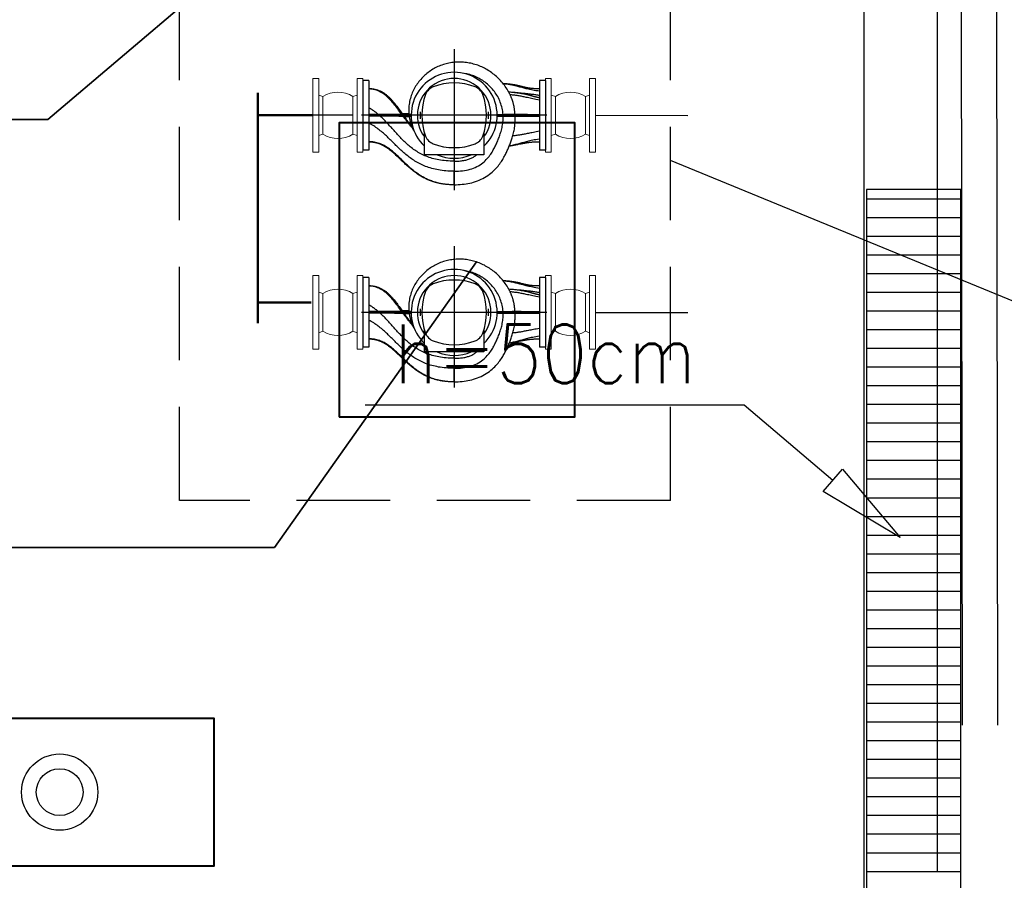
# Model space of a CAD drawing. Header units: centimetres. Extents: x -156440 to 298236, y -263599 to 81430.
# Tile 84 of 170: x 154907 to 158252, y -125909 to -122984. Entities that reach past the tile are written whole.
import ezdxf

# ---------------------------------------------------------------- set-up
doc = ezdxf.new("R2010")
doc.units = ezdxf.units.CM
doc.header["$LTSCALE"] = 50
doc.header["$PDMODE"] = 35
doc.header["$PDSIZE"] = 0.1
for name, pattern in [('HIDDEN', [9.525, 6.35, -3.175]), ('Kondygnacja -2$0$HIDDEN2', [4.7625, 3.175, -1.5875]), ('Kondygnacja -2$0$PHANTOM2', [31.75, 15.875, -3.175, 3.175, -3.175, 3.175, -3.175]), ('Osie rzutów$0$DASHDOT2', [12.7, 6.35, -3.175, 0, -3.175])]:
    doc.linetypes.add(name, pattern=pattern)
doc.layers.get('0').update_dxf_attribs({"color": 8})
doc.layers.get('DEFPOINTS').update_dxf_attribs({"color": 8})
for name, color, linetype, lineweight in [('bgde_chłodnicze', 52, 'Continuous', 40), ('bgde_fundamenty pod urządzenia', 7, 'Continuous', 35), ('I_WL_ zasilanie nowy', 122, 'Continuous', 50), ('Kondygnacja -2$0$_SP KORYTA', 8, 'Continuous', 25), ('Kondygnacja -2$0$ARCH_INFO_WYMIARY', 8, 'Continuous', 9)]:
    doc.layers.add(name, color=color, linetype=linetype, lineweight=lineweight)
for name, color, linetype in [('Freon_opisy', 2, 'Continuous'), ('I_WL_POWRÓT nowy', 230, 'Continuous'), ('I_WL_ZASILANIE nowy', 122, 'Continuous'), ('Kondygnacja -2$0$ARCH_INFO_OPISY_IST', 8, 'Continuous'), ('Kondygnacja -2$0$ARCH_KONSTR_POWYŻEJ RZUTU_IST', 8, 'Kondygnacja -2$0$HIDDEN2'), ('Kondygnacja -2$0$ARCH_MUROWANE_IST', 9, 'Continuous'), ('Kondygnacja -2$0$ARCH_ODWODNIENIE_IST', 8, 'Kondygnacja -2$0$PHANTOM2'), ('Kondygnacja -2$0$ARCH_WIDOK_IST', 8, 'Continuous'), ('Osie rzutów$0$ARCH_INFO_OSIE_IST', 8, 'Osie rzutów$0$DASHDOT2'), ('WL fundamenty', 7, 'Continuous'), ('WODA LODOWA', 7, 'Continuous')]:
    doc.layers.add(name, color=color, linetype=linetype)
doc.styles.add('Kondygnacja -2$0$Romans', font='Romans.shx', dxfattribs={"width": 0.7})
doc.styles.add('Kondygnacja -2$0$ROMANS-50-CM', font='romans.shx', dxfattribs={"width": 0.8, "height": 10})
doc.styles.add('Romans', font='Romans.shx')
doc.dimstyles.new('Kondygnacja -2$0$Wymiary 1-100', dxfattribs={"dimtxt": 12, "dimasz": 10, "dimexe": 5, "dimexo": 0, "dimgap": 4, "dimtad": 1, "dimrnd": 0.5, "dimzin": 12, "dimdsep": 46, "dimtxsty": 'Kondygnacja -2$0$Romans', "dimblk": 'Kondygnacja -2$0$_Oblique', "dimcen": 10, "dimdle": 10, "dimclrt": 55, "dimazin": 0, "dimtfac": 1, "dimtmove": 1, "dimatfit": 3, "dimfxl": 0, "dimtolj": 1, "dimtzin": 0, "dimarcsym": 0})

# ---------------------------------------------------------------- blocks, each defined once
blk = doc.blocks.new('Osie rzutów')
at = {"layer": 'Osie rzutów$0$ARCH_INFO_OSIE_IST', "ltscale": 10}
blk.add_line((8060, 12510), (8060, 4623.26), dxfattribs=at)
blk = doc.blocks.new('Kondygnacja -2$0$_Oblique')
at = {"color": 0, "linetype": 'ByBlock', "lineweight": -2}
blk.add_line((-0.5, -0.5), (0.5, 0.5), dxfattribs=at)
blk = doc.blocks.new('*D193')
at = {"layer": 'DEFPOINTS', "color": 0}
for p in [(153904.2, -124132.5), (158104.2, -126892.5), (158104.2, -127838.4)]:
    blk.add_point(p, dxfattribs=at)
at = {"layer": 'Kondygnacja -2$0$ARCH_INFO_WYMIARY', "color": 0, "lineweight": -2}
for p, q in [((153894.2, -127838.4), (158114.2, -127838.4)), ((153904.2, -127830.4), (153904.2, -127843.4)), ((158104.2, -127830.4), (158104.2, -127843.4))]:
    blk.add_line(p, q, dxfattribs=at)
at = {"layer": 'Kondygnacja -2$0$ARCH_INFO_WYMIARY', "color": 0, "lineweight": -2, "xscale": 10, "yscale": 10, "zscale": 10, "rotation": 180}
blk.add_blockref('Kondygnacja -2$0$_Oblique', (153904.2, -127838.4), dxfattribs=at)
at = {"layer": 'Kondygnacja -2$0$ARCH_INFO_WYMIARY', "color": 0, "lineweight": -2, "xscale": 10, "yscale": 10, "zscale": 10}
blk.add_blockref('Kondygnacja -2$0$_Oblique', (158104.2, -127838.4), dxfattribs=at)
at = {"layer": 'Kondygnacja -2$0$ARCH_INFO_WYMIARY', "color": 55, "insert": (155114.8, -127828.4), "char_height": 12, "attachment_point": 5, "style": 'Kondygnacja -2$0$Romans'}
blk.add_mtext('\\A1;4200', dxfattribs=at)
blk = doc.blocks.new('Kondygnacja -2$0$konstukcja stropu -2')
at = {"layer": 'Kondygnacja -2$0$ARCH_KONSTR_POWYŻEJ RZUTU_IST', "ltscale": 10}
blk.add_line((8035, 9775), (8035, 9225), dxfattribs=at)
blk = doc.blocks.new('A$C2B822E65')
at = {"layer": 'WODA LODOWA'}
for p, q in [((31.49, 0), (31.49, 47.98)), ((31.49, 46.09), (31.49, 41.5)), ((31.49, 46.09), (31.49, 46.09)), ((31.49, 40.22), (31.49, 41.5)), ((31.49, 38.09), (31.49, 40.22)), ((31.49, 38.09), (31.49, 37.09)), ((0.49, 10.65), (0.49, 34.33)), ((0.49, 34.33), (2.49, 34.33)), ((2.49, 10.65), (2.49, 34.33)), ((21.39, 35.89), (41.59, 35.89)), ((21.39, 28.42), (21.39, 35.89)), ((41.59, 35.89), (41.59, 28.42)), ((60.49, 34.33), (62.49, 34.33)), ((60.49, 10.65), (60.49, 34.33)), ((62.49, 10.65), (62.49, 34.33)), ((19.99, 21.3), (19.99, 23.68)), ((42.99, 21.3), (42.99, 23.68)), ((46.39, 24.64), (45.95, 24.53)), ((0, 22.49), (62.98, 22.49)), ((16.89, 22.74), (2.49, 22.74)), ((16.89, 22.24), (2.49, 22.24)), ((14.87, 22.82), (16.89, 22.82)), ((16.89, 22.17), (14.9, 22.17)), ((46.09, 22.74), (60.49, 22.74)), ((46.09, 22.24), (60.49, 22.24)), ((46.76, 22.99), (48.44, 22.99)), ((46.88, 21.99), (49.15, 21.99)), ((0.49, 10.65), (2.49, 10.65)), ((60.49, 10.65), (62.49, 10.65))]:
    blk.add_line(p, q, dxfattribs=at)
at = {"layer": 'WODA LODOWA', "flags": 128}
for points in [[(31.49, 46.09), (30.81, 46.08), (30.13, 46.05), (29.46, 46.01), (28.79, 45.95), (28.13, 45.88), (27.47, 45.78), (26.82, 45.67), (26.17, 45.54), (25.51, 45.39), (24.87, 45.21), (24.22, 45.01), (23.58, 44.78), (22.95, 44.53), (22.34, 44.25), (21.73, 43.95), (21.14, 43.63), (20.57, 43.29), (20.02, 42.93), (19.5, 42.55), (19, 42.16), (18.53, 41.77), (18.09, 41.36), (17.68, 40.95), (17.29, 40.55), (16.93, 40.14), (16.59, 39.74), (16.28, 39.34), (15.98, 38.95), (15.71, 38.57), (15.46, 38.2), (15.22, 37.83), (15, 37.47), (14.79, 37.12), (14.59, 36.77), (14.41, 36.43), (14.23, 36.1), (14.06, 35.77), (13.9, 35.44), (13.74, 35.12), (13.59, 34.8), (13.45, 34.49), (13.3, 34.17), (13.16, 33.85), (13.03, 33.53), (12.9, 33.21), (12.76, 32.89), (12.63, 32.56), (12.51, 32.23), (12.38, 31.9), (12.26, 31.56), (12.13, 31.21), (12.01, 30.85), (11.89, 30.48), (11.77, 30.1), (11.65, 29.71), (11.54, 29.31), (11.43, 28.9), (11.33, 28.48), (11.23, 28.05), (11.13, 27.61), (11.05, 27.16)], [(31.49, 46.09), (31.85, 46.09), (32.21, 46.09), (32.57, 46.08), (32.92, 46.07), (33.28, 46.05), (33.64, 46.02), (34, 45.99), (34.35, 45.96), (34.71, 45.91), (35.07, 45.87), (35.42, 45.81), (35.77, 45.75), (36.13, 45.69), (36.48, 45.62), (36.83, 45.54), (37.17, 45.46), (37.52, 45.37), (37.87, 45.27), (38.21, 45.17), (38.55, 45.06), (38.89, 44.94), (39.23, 44.82), (39.56, 44.7), (39.89, 44.56), (40.22, 44.42), (40.55, 44.28), (40.87, 44.12), (41.19, 43.97), (41.51, 43.8), (41.83, 43.63), (42.14, 43.46), (42.45, 43.28), (42.75, 43.09), (43.06, 42.9), (43.36, 42.71), (43.65, 42.51), (43.94, 42.3), (44.23, 42.1), (44.52, 41.88), (44.8, 41.67), (45.08, 41.45), (45.36, 41.23), (45.64, 41), (45.91, 40.77), (46.18, 40.54), (46.45, 40.31), (46.72, 40.07), (46.98, 39.83), (47.24, 39.59), (47.5, 39.35), (47.76, 39.11), (48.02, 38.87), (48.53, 38.37), (49.04, 37.88), (49.55, 37.39), (50.06, 36.9), (50.57, 36.41), (50.83, 36.16), (51.09, 35.92)], [(31.49, 46.09), (31.93, 46.09), (32.37, 46.09), (32.81, 46.07), (33.25, 46.05), (33.47, 46.04), (33.69, 46.02), (33.91, 46), (34.13, 45.98), (34.35, 45.96), (34.57, 45.94), (34.78, 45.91), (35, 45.88), (35.22, 45.85), (35.44, 45.82), (35.65, 45.79), (35.87, 45.75), (36.09, 45.71), (36.3, 45.67), (36.52, 45.63), (36.73, 45.58), (36.95, 45.53), (37.16, 45.48), (37.37, 45.43), (37.59, 45.37), (37.8, 45.32), (38.01, 45.26), (38.22, 45.2), (38.43, 45.13), (38.64, 45.07), (38.85, 45), (39.06, 44.93), (39.26, 44.85), (39.47, 44.78), (39.68, 44.7), (39.88, 44.62), (40.08, 44.54), (40.28, 44.45), (40.49, 44.37), (40.69, 44.28), (40.88, 44.19), (41.08, 44.09), (41.28, 44), (41.48, 43.9), (41.67, 43.8), (41.86, 43.7), (42.06, 43.6), (42.25, 43.49), (42.44, 43.38), (42.63, 43.27), (42.82, 43.16), (43, 43.05), (43.19, 42.94), (43.37, 42.82), (43.56, 42.7), (43.74, 42.58), (43.92, 42.46), (44.28, 42.21), (44.63, 41.96), (44.98, 41.7), (45.33, 41.44), (45.67, 41.17), (46.01, 40.89), (46.34, 40.61), (46.68, 40.33), (47, 40.04), (47.33, 39.76), (47.65, 39.46), (47.97, 39.17), (48.29, 38.87), (48.6, 38.57), (48.92, 38.27), (49.24, 37.97), (49.55, 37.67), (49.87, 37.37), (50.18, 37.07), (50.5, 36.77), (50.81, 36.46), (51.14, 36.16), (51.46, 35.86), (51.79, 35.57), (52.12, 35.28), (52.45, 34.99), (52.79, 34.7), (52.96, 34.57), (53.13, 34.43), (53.3, 34.29), (53.48, 34.16), (53.66, 34.03), (53.83, 33.9), (54.01, 33.77), (54.19, 33.64), (54.37, 33.52), (54.56, 33.4), (54.74, 33.28), (54.93, 33.17), (55.12, 33.06), (55.31, 32.95)], [(31.49, 41.5), (30.75, 41.49), (30.03, 41.46), (29.33, 41.41), (28.66, 41.34), (27.99, 41.25), (27.34, 41.14), (26.71, 41.01), (26.09, 40.85), (25.48, 40.66), (24.89, 40.44), (24.31, 40.2), (23.76, 39.94), (23.22, 39.65), (22.71, 39.34), (22.23, 39), (21.77, 38.66), (21.35, 38.3), (20.95, 37.93), (20.58, 37.56), (20.23, 37.19), (19.91, 36.81), (19.62, 36.44), (19.34, 36.07), (19.09, 35.7), (18.85, 35.34), (18.62, 34.98), (18.41, 34.62), (18.21, 34.27), (18.01, 33.92), (17.83, 33.57), (17.65, 33.22), (17.48, 32.88), (17.31, 32.53), (17.15, 32.18), (16.99, 31.83), (16.84, 31.47), (16.68, 31.12), (16.53, 30.75), (16.39, 30.39), (16.24, 30.01), (16.1, 29.63), (15.96, 29.24), (15.83, 28.84), (15.7, 28.42), (15.57, 28), (15.45, 27.57), (15.34, 27.13), (15.24, 26.68), (15.15, 26.22), (15.07, 25.75), (15, 25.28), (14.94, 24.8), (14.9, 24.31), (14.87, 23.82), (14.86, 23.32), (14.87, 22.82)], [(31.49, 41.5), (32.22, 41.49), (32.92, 41.47), (33.61, 41.43), (34.29, 41.38), (34.94, 41.32), (35.58, 41.24), (36.21, 41.16), (36.82, 41.06), (37.41, 40.94), (37.99, 40.82), (38.56, 40.68), (39.11, 40.54), (39.65, 40.38), (40.17, 40.21), (40.69, 40.04), (41.19, 39.85), (41.68, 39.65), (42.15, 39.45), (42.62, 39.23), (43.08, 39.01), (43.52, 38.78), (43.96, 38.54), (44.39, 38.3), (44.8, 38.05), (45.21, 37.79), (45.62, 37.52), (46.01, 37.25), (46.4, 36.98), (46.77, 36.69), (47.15, 36.41), (47.51, 36.12), (47.88, 35.82), (48.23, 35.52), (48.58, 35.22), (48.93, 34.91), (49.27, 34.6), (49.61, 34.29), (49.95, 33.97), (50.28, 33.66), (50.61, 33.34), (50.94, 33.02), (51.26, 32.7), (51.59, 32.38), (51.91, 32.06), (52.24, 31.74), (52.56, 31.42), (52.88, 31.1), (53.21, 30.78), (53.54, 30.46), (53.86, 30.14), (54.19, 29.83), (54.52, 29.52), (54.86, 29.21), (55.2, 28.9), (55.54, 28.6), (55.88, 28.3), (56.23, 28.01), (56.59, 27.72), (56.95, 27.43), (57.32, 27.15), (57.69, 26.88), (58.07, 26.61), (58.45, 26.34), (58.84, 26.09), (59.24, 25.84), (59.65, 25.59), (60.07, 25.36), (60.49, 25.13)], [(31.49, 38.09), (31.04, 38.08), (30.6, 38.07), (30.18, 38.05), (29.77, 38.03), (29.38, 37.99), (28.99, 37.95), (28.62, 37.9), (28.26, 37.85), (27.91, 37.78), (27.57, 37.71), (27.24, 37.63), (26.92, 37.54), (26.61, 37.44), (26.31, 37.34), (26.01, 37.22), (25.73, 37.1), (25.45, 36.98), (25.19, 36.84), (24.93, 36.7), (24.68, 36.55), (24.44, 36.39), (24.21, 36.23), (23.99, 36.06), (23.77, 35.89)], [(31.49, 38.09), (32.2, 38.08), (32.89, 38.06), (33.57, 38.02), (34.22, 37.97), (34.87, 37.91), (35.49, 37.83), (36.1, 37.75), (36.7, 37.64), (37.28, 37.53), (37.85, 37.41), (38.4, 37.27), (38.94, 37.12), (39.47, 36.96), (39.98, 36.79), (40.49, 36.61), (40.98, 36.42), (41.45, 36.23), (41.92, 36.02), (42.38, 35.8), (42.82, 35.57), (43.26, 35.34), (43.68, 35.1), (44.1, 34.85), (44.51, 34.59), (44.91, 34.33), (45.3, 34.06), (45.68, 33.78), (46.05, 33.49), (46.42, 33.2), (46.78, 32.91), (47.13, 32.61), (47.48, 32.31), (47.83, 32), (48.16, 31.68), (48.49, 31.36), (48.82, 31.04), (49.15, 30.72), (49.46, 30.39), (49.78, 30.06), (50.09, 29.73), (50.4, 29.4), (50.71, 29.06), (51.02, 28.72), (51.32, 28.39), (51.62, 28.05), (51.93, 27.71), (52.23, 27.37), (52.53, 27.03), (52.83, 26.69), (53.13, 26.36), (53.43, 26.02), (53.74, 25.68), (54.05, 25.35), (54.35, 25.02), (54.66, 24.69), (54.98, 24.37), (55.29, 24.05), (55.61, 23.73), (55.94, 23.41), (56.27, 23.1), (56.6, 22.79)], [(51.09, 35.92), (51.43, 35.62), (51.77, 35.31), (52.11, 35.02), (52.45, 34.73), (52.8, 34.45), (53.14, 34.18), (53.5, 33.92), (53.85, 33.67), (54.21, 33.42), (54.58, 33.19), (54.95, 32.97), (55.32, 32.77), (55.71, 32.57), (56.1, 32.39), (56.5, 32.22), (56.9, 32.07), (57.32, 31.93), (57.74, 31.81), (58.17, 31.71), (58.61, 31.62), (59.07, 31.55), (59.53, 31.5), (60, 31.47), (60.49, 31.46)], [(2.49, 31.59), (2.67, 31.59), (2.85, 31.59), (3.03, 31.6), (3.21, 31.6), (3.39, 31.6), (3.57, 31.61), (3.75, 31.61), (3.93, 31.62), (4.11, 31.63), (4.29, 31.64), (4.47, 31.65), (4.65, 31.66), (4.82, 31.67), (5, 31.68), (5.17, 31.7), (5.35, 31.71), (5.52, 31.73), (5.69, 31.75), (5.86, 31.76), (6.03, 31.78), (6.2, 31.8), (6.37, 31.83), (6.53, 31.85), (6.7, 31.87), (6.86, 31.89), (7.02, 31.92), (7.18, 31.95), (7.34, 31.97), (7.5, 32), (7.65, 32.03), (7.81, 32.05), (7.96, 32.08), (8.11, 32.11), (8.26, 32.14), (8.56, 32.2), (8.86, 32.26), (9.15, 32.32), (9.73, 32.45), (10.02, 32.51), (10.32, 32.57), (10.62, 32.63), (10.92, 32.68), (11.22, 32.74), (11.53, 32.79), (11.84, 32.85), (12.16, 32.9), (12.48, 32.94), (12.8, 32.99)], [(2.49, 30.57), (3.13, 30.67), (3.73, 30.78), (4.28, 30.88), (4.81, 30.98), (5.3, 31.08), (5.77, 31.19), (6.21, 31.29), (6.63, 31.39), (7.03, 31.5), (7.41, 31.6), (7.78, 31.7), (8.14, 31.8), (8.49, 31.9), (8.84, 32), (9.19, 32.1), (9.54, 32.19), (9.89, 32.29), (10.25, 32.38), (10.63, 32.47), (11.01, 32.56), (11.42, 32.65), (11.84, 32.74), (12.29, 32.82), (12.77, 32.9)], [(55.31, 32.95), (55.46, 32.87), (55.6, 32.79), (55.76, 32.71), (55.91, 32.64), (56.06, 32.57), (56.21, 32.5), (56.37, 32.43), (56.52, 32.36), (56.68, 32.3), (56.84, 32.24), (57, 32.18), (57.16, 32.13), (57.32, 32.07), (57.48, 32.02), (57.64, 31.98), (57.8, 31.93), (57.97, 31.89), (58.13, 31.85), (58.3, 31.82), (58.46, 31.78), (58.63, 31.75), (58.8, 31.73), (58.97, 31.7), (59.14, 31.68), (59.3, 31.66), (59.47, 31.64), (59.64, 31.63), (59.81, 31.61), (59.98, 31.6), (60.15, 31.6), (60.32, 31.59), (60.49, 31.59)], [(2.49, 27.94), (3.06, 28.04), (3.6, 28.14), (4.11, 28.24), (4.59, 28.33), (5.05, 28.41), (5.48, 28.5), (5.89, 28.58), (6.28, 28.66), (6.66, 28.73), (7.02, 28.8), (7.37, 28.87), (7.7, 28.93), (8.03, 28.99), (8.35, 29.05), (8.66, 29.11), (8.97, 29.16), (9.28, 29.21), (9.59, 29.26), (9.91, 29.3), (10.23, 29.35), (10.55, 29.39), (10.89, 29.42), (11.23, 29.46), (11.59, 29.49)], [(11.05, 27.16), (11.02, 26.99), (10.99, 26.83), (10.97, 26.66), (10.95, 26.49), (10.93, 26.31), (10.91, 26.14), (10.89, 25.97), (10.88, 25.79), (10.86, 25.61), (10.85, 25.44), (10.84, 25.26), (10.83, 25.08), (10.82, 24.9), (10.82, 24.72), (10.81, 24.54), (10.81, 24.35), (10.8, 24.17), (10.8, 23.99), (10.8, 23.81), (10.8, 23.62), (10.81, 23.44), (10.81, 23.25), (10.81, 23.07), (10.82, 22.89)], [(45.71, 26.88), (45.7, 26.9), (45.69, 26.92), (45.68, 26.95), (45.66, 26.98), (45.65, 27.01), (45.63, 27.04), (45.61, 27.07), (45.59, 27.11), (45.57, 27.16), (45.54, 27.2), (45.51, 27.25), (45.48, 27.31), (45.44, 27.36), (45.41, 27.42), (45.37, 27.47), (45.33, 27.53), (45.29, 27.59), (45.26, 27.65), (45.22, 27.7), (45.18, 27.76), (45.14, 27.82), (45.1, 27.87), (45.06, 27.93), (45.02, 27.98)], [(46.39, 24.64), (46.37, 24.74), (46.34, 24.84), (46.32, 24.94), (46.29, 25.04), (46.27, 25.14), (46.24, 25.23), (46.22, 25.33), (46.19, 25.43), (46.16, 25.52), (46.13, 25.62), (46.11, 25.71), (46.08, 25.8), (46.05, 25.9), (46.02, 25.99), (45.99, 26.08), (45.96, 26.17), (45.93, 26.26), (45.9, 26.35), (45.87, 26.44), (45.83, 26.53), (45.8, 26.62), (45.77, 26.71), (45.74, 26.8), (45.71, 26.88)], [(45.74, 26.8), (45.88, 26.64), (46.01, 26.48), (46.15, 26.33), (46.28, 26.17), (46.41, 26.01), (46.55, 25.85), (46.68, 25.69), (46.81, 25.53), (46.94, 25.37), (47.07, 25.2), (47.19, 25.04), (47.32, 24.88), (47.45, 24.72), (47.57, 24.55), (47.7, 24.39), (47.82, 24.23), (47.94, 24.06), (48.07, 23.9), (48.19, 23.73), (48.31, 23.57), (48.43, 23.41), (48.55, 23.24), (48.67, 23.08), (48.79, 22.91)], [(48.46, 22.96), (48.16, 23.4), (47.85, 23.83), (47.53, 24.26), (47.21, 24.69), (46.89, 25.11), (46.56, 25.54), (46.23, 25.95), (46.06, 26.16), (45.89, 26.36)], [(46.77, 22.9), (46.76, 22.98), (46.75, 23.05), (46.74, 23.12), (46.73, 23.19), (46.71, 23.26), (46.7, 23.34), (46.69, 23.41), (46.67, 23.48), (46.66, 23.55), (46.64, 23.62), (46.63, 23.7), (46.61, 23.77), (46.6, 23.84), (46.58, 23.91), (46.56, 23.99), (46.55, 24.06), (46.53, 24.13), (46.51, 24.2), (46.49, 24.27), (46.47, 24.35), (46.45, 24.42), (46.43, 24.49), (46.41, 24.57), (46.39, 24.64)], [(2.49, 22.8), (2.89, 22.8), (3.3, 22.8), (3.7, 22.8), (4.1, 22.8), (4.5, 22.8), (4.89, 22.8), (5.28, 22.81), (5.66, 22.81), (6.04, 22.81), (6.41, 22.81), (6.77, 22.82), (7.11, 22.82), (7.45, 22.83), (7.77, 22.83), (8.08, 22.84), (8.39, 22.84), (8.69, 22.85), (8.99, 22.85), (9.29, 22.86), (9.58, 22.86), (9.88, 22.87), (10.19, 22.87), (10.5, 22.88), (10.82, 22.89)], [(10.85, 22.1), (10.55, 22.1), (10.26, 22.11), (9.97, 22.11), (9.68, 22.12), (9.4, 22.12), (9.12, 22.13), (8.84, 22.13), (8.56, 22.14), (8.27, 22.14), (7.98, 22.15), (7.68, 22.15), (7.37, 22.16), (7.06, 22.16), (6.73, 22.16), (6.39, 22.17), (6.04, 22.17), (5.67, 22.17), (5.28, 22.18), (4.87, 22.18), (4.45, 22.18), (4, 22.18), (3.52, 22.18), (3.02, 22.18), (2.49, 22.18)], [(10.82, 22.89), (10.87, 22.88), (10.94, 22.88), (11.03, 22.87), (11.12, 22.87), (11.23, 22.86), (11.35, 22.86), (11.47, 22.85), (11.61, 22.85), (11.76, 22.85), (11.92, 22.84), (12.09, 22.84), (12.27, 22.84), (12.46, 22.83), (12.65, 22.83), (12.85, 22.83), (13.06, 22.83), (13.27, 22.82), (13.49, 22.82), (13.72, 22.82), (13.94, 22.82), (14.17, 22.82), (14.4, 22.82), (14.63, 22.82), (14.87, 22.82)], [(14.9, 22.17), (14.66, 22.17), (14.43, 22.16), (14.2, 22.16), (13.97, 22.16), (13.74, 22.16), (13.52, 22.16), (13.3, 22.16), (13.08, 22.16), (12.88, 22.15), (12.68, 22.15), (12.48, 22.15), (12.3, 22.15), (12.12, 22.14), (11.95, 22.14), (11.79, 22.14), (11.64, 22.13), (11.5, 22.13), (11.37, 22.12), (11.25, 22.12), (11.15, 22.12), (11.06, 22.11), (10.98, 22.11), (10.91, 22.1), (10.85, 22.1)], [(10.85, 22.1), (10.86, 21.94), (10.87, 21.79), (10.88, 21.64), (10.89, 21.49), (10.9, 21.34), (10.92, 21.19), (10.93, 21.04), (10.95, 20.89), (10.96, 20.74), (10.98, 20.59), (11, 20.44), (11.02, 20.29), (11.04, 20.15), (11.06, 20), (11.08, 19.86), (11.11, 19.71), (11.13, 19.57), (11.16, 19.43), (11.18, 19.29), (11.21, 19.14), (11.24, 19.01), (11.28, 18.87), (11.31, 18.73), (11.35, 18.59)], [(13, 14.49), (13.26, 14.03), (13.53, 13.58), (13.82, 13.14), (14.11, 12.71), (14.41, 12.29), (14.72, 11.88), (15.05, 11.48), (15.38, 11.09), (15.71, 10.71), (16.06, 10.34), (16.42, 9.98), (16.78, 9.64), (17.15, 9.3), (17.53, 8.97), (17.91, 8.65), (18.3, 8.35), (18.7, 8.05), (19.11, 7.77), (19.52, 7.49), (19.94, 7.23), (20.36, 6.97), (20.79, 6.73), (21.23, 6.5), (21.67, 6.28), (22.12, 6.07), (22.57, 5.87), (23.03, 5.69), (23.49, 5.51), (23.96, 5.35), (24.43, 5.2), (24.9, 5.06), (25.38, 4.94), (25.86, 4.83), (26.35, 4.73), (26.84, 4.64), (27.33, 4.57), (27.82, 4.51), (28.32, 4.46), (28.81, 4.43), (29.31, 4.41), (29.8, 4.4), (30.3, 4.41), (30.8, 4.43), (31.29, 4.47), (31.79, 4.52), (32.28, 4.58), (32.77, 4.66), (33.26, 4.75), (33.74, 4.85), (34.22, 4.97), (34.7, 5.1), (35.17, 5.25), (35.64, 5.41), (36.1, 5.58), (36.56, 5.76), (37.01, 5.96), (37.46, 6.17), (37.9, 6.39), (38.33, 6.62), (38.75, 6.87), (39.17, 7.13), (39.58, 7.4), (39.98, 7.67), (40.37, 7.96), (40.75, 8.27), (41.13, 8.58), (41.49, 8.9), (41.85, 9.23), (42.19, 9.57), (42.53, 9.92), (42.85, 10.28), (43.17, 10.65), (43.48, 11.03), (43.77, 11.42), (44.05, 11.82), (44.33, 12.22), (44.59, 12.64), (44.84, 13.06), (45.07, 13.49), (45.3, 13.93), (45.51, 14.38), (45.71, 14.83), (45.9, 15.3), (46.07, 15.77), (46.23, 16.25), (46.38, 16.74), (46.51, 17.24), (46.62, 17.75), (46.72, 18.26), (46.8, 18.78), (46.86, 19.31), (46.91, 19.85), (46.93, 20.4), (46.93, 20.95), (46.92, 21.51), (46.87, 22.08)], [(14.9, 22.17), (14.95, 21.64), (15.01, 21.12), (15.1, 20.59), (15.2, 20.07), (15.32, 19.56), (15.47, 19.05), (15.63, 18.54), (15.81, 18.05), (16, 17.56), (16.22, 17.08), (16.45, 16.61), (16.69, 16.15), (16.95, 15.7), (17.22, 15.27), (17.51, 14.84), (17.81, 14.43), (18.11, 14.03), (18.44, 13.64), (18.77, 13.26), (19.11, 12.9), (19.46, 12.54), (19.82, 12.2), (20.2, 11.87), (20.58, 11.56), (20.97, 11.26), (21.37, 10.96), (21.77, 10.69), (22.19, 10.42), (22.61, 10.17), (23.04, 9.93), (23.47, 9.71), (23.91, 9.5), (24.36, 9.31), (24.81, 9.13), (25.27, 8.96), (25.74, 8.81), (26.21, 8.67), (26.68, 8.55), (27.15, 8.45), (27.63, 8.36), (28.11, 8.29)], [(46.09, 22.86), (46.14, 22.86), (46.19, 22.86), (46.24, 22.87), (46.29, 22.87), (46.34, 22.87), (46.38, 22.87), (46.42, 22.87), (46.46, 22.87), (46.5, 22.88), (46.54, 22.88), (46.57, 22.88), (46.6, 22.88), (46.63, 22.88), (46.65, 22.89), (46.68, 22.89), (46.7, 22.89), (46.71, 22.89), (46.73, 22.89), (46.74, 22.89), (46.75, 22.9), (46.76, 22.9), (46.77, 22.9), (46.77, 22.9), (46.77, 22.9)], [(46.87, 22.08), (46.87, 22.08), (46.87, 22.08), (46.86, 22.08), (46.85, 22.09), (46.84, 22.09), (46.82, 22.09), (46.8, 22.09), (46.78, 22.09), (46.76, 22.1), (46.73, 22.1), (46.7, 22.1), (46.67, 22.1), (46.63, 22.1), (46.6, 22.11), (46.56, 22.11), (46.51, 22.11), (46.47, 22.11), (46.42, 22.11), (46.37, 22.12), (46.32, 22.12), (46.26, 22.12), (46.21, 22.12), (46.15, 22.12), (46.09, 22.12)], [(48.46, 22.96), (48.47, 22.96), (48.47, 22.96), (48.47, 22.96), (48.48, 22.95), (48.48, 22.95), (48.49, 22.95), (48.5, 22.95), (48.51, 22.95), (48.52, 22.94), (48.53, 22.94), (48.54, 22.94), (48.55, 22.94), (48.57, 22.94), (48.58, 22.93), (48.6, 22.93), (48.62, 22.93), (48.63, 22.93), (48.65, 22.93), (48.67, 22.92), (48.69, 22.92), (48.71, 22.92), (48.74, 22.92), (48.76, 22.92), (48.79, 22.91)], [(48.79, 22.91), (48.84, 22.91), (48.91, 22.9), (49.01, 22.9), (49.13, 22.89), (49.27, 22.88), (49.46, 22.88), (49.67, 22.87), (49.93, 22.86), (50.23, 22.85), (50.56, 22.84), (50.92, 22.83), (51.31, 22.83), (51.72, 22.82), (52.16, 22.81), (52.6, 22.81), (53.03, 22.81), (53.47, 22.8), (53.89, 22.8), (54.3, 22.8), (54.71, 22.8), (55.15, 22.8), (55.6, 22.8), (56.09, 22.79), (56.6, 22.79)], [(49.4, 22.07), (49.37, 22.07), (49.35, 22.06), (49.33, 22.06), (49.31, 22.06), (49.29, 22.06), (49.27, 22.05), (49.25, 22.05), (49.24, 22.05), (49.22, 22.05), (49.21, 22.05), (49.2, 22.04), (49.19, 22.04), (49.18, 22.04), (49.17, 22.04), (49.16, 22.04), (49.15, 22.03), (49.14, 22.03), (49.14, 22.03), (49.13, 22.03), (49.13, 22.03), (49.13, 22.02), (49.13, 22.02), (49.13, 22.02), (49.13, 22.02)], [(60.49, 13.39), (60.26, 13.4), (60.02, 13.4), (59.79, 13.42), (59.55, 13.44), (59.32, 13.47), (59.09, 13.5), (58.86, 13.53), (58.63, 13.58), (58.4, 13.63), (58.17, 13.68), (57.94, 13.74), (57.72, 13.81), (57.49, 13.88), (57.27, 13.96), (57.06, 14.04), (56.84, 14.13), (56.63, 14.23), (56.42, 14.33), (56.21, 14.44), (56, 14.55), (55.8, 14.66), (55.6, 14.79), (55.4, 14.91), (55.21, 15.04), (55.02, 15.17), (54.83, 15.31), (54.64, 15.45), (54.46, 15.6), (54.28, 15.75), (54.1, 15.9), (53.93, 16.05), (53.76, 16.21), (53.59, 16.37), (53.42, 16.53), (53.26, 16.7), (53.1, 16.87), (52.94, 17.04), (52.78, 17.21), (52.62, 17.38), (52.47, 17.55), (52.32, 17.73), (52.17, 17.91), (52.02, 18.09), (51.87, 18.27), (51.58, 18.63), (51.3, 19), (51.02, 19.37), (50.74, 19.74), (50.47, 20.12), (50.2, 20.5), (49.66, 21.26), (49.13, 22.02)], [(57.29, 22.19), (56.81, 22.19), (56.31, 22.19), (55.82, 22.19), (55.33, 22.18), (54.84, 22.18), (54.37, 22.18), (53.9, 22.18), (53.44, 22.17), (53, 22.17), (52.57, 22.17), (52.16, 22.16), (51.77, 22.15), (51.41, 22.15), (51.08, 22.14), (50.77, 22.13), (50.49, 22.12), (50.24, 22.11), (50.03, 22.11), (49.86, 22.1), (49.72, 22.09), (49.6, 22.08), (49.51, 22.08), (49.45, 22.07), (49.4, 22.07)], [(49.4, 22.07), (49.72, 21.62), (50.04, 21.17), (50.36, 20.73), (50.68, 20.3), (51, 19.87), (51.32, 19.44), (51.64, 19.03), (51.97, 18.62), (52.3, 18.22), (52.63, 17.83), (52.97, 17.46), (53.31, 17.09), (53.65, 16.74), (54.01, 16.4), (54.37, 16.08), (54.73, 15.77), (55.11, 15.48), (55.49, 15.2), (55.89, 14.95), (56.29, 14.71), (56.71, 14.49), (57.13, 14.29), (57.57, 14.11), (58.02, 13.95), (58.49, 13.82), (58.96, 13.71), (59.46, 13.62), (59.97, 13.56), (60.49, 13.53)], [(56.6, 22.79), (56.75, 22.79), (56.9, 22.8), (57.06, 22.8), (57.21, 22.8), (57.36, 22.8), (57.52, 22.8), (57.67, 22.8), (57.83, 22.8), (57.98, 22.8), (58.14, 22.8), (58.3, 22.8), (58.46, 22.8), (58.62, 22.8), (58.78, 22.8), (58.94, 22.8), (59.1, 22.8), (59.27, 22.8), (59.44, 22.8), (59.61, 22.8), (59.78, 22.8), (59.95, 22.8), (60.13, 22.8), (60.31, 22.8), (60.49, 22.8)], [(60.49, 22.18), (60.35, 22.18), (60.2, 22.18), (60.06, 22.18), (59.92, 22.18), (59.78, 22.18), (59.64, 22.18), (59.5, 22.18), (59.36, 22.18), (59.23, 22.18), (59.09, 22.18), (58.96, 22.18), (58.83, 22.18), (58.7, 22.19), (58.57, 22.19), (58.44, 22.19), (58.31, 22.19), (58.18, 22.19), (58.05, 22.19), (57.92, 22.19), (57.8, 22.19), (57.67, 22.19), (57.54, 22.19), (57.42, 22.19), (57.29, 22.19)], [(57.29, 22.19), (57.42, 22.08), (57.54, 21.98), (57.66, 21.88), (57.79, 21.77), (57.92, 21.67), (58.04, 21.57), (58.17, 21.47), (58.3, 21.37), (58.43, 21.28), (58.56, 21.18), (58.69, 21.08), (58.82, 20.99), (58.96, 20.89), (59.09, 20.8), (59.23, 20.7), (59.36, 20.61), (59.5, 20.52), (59.64, 20.43), (59.78, 20.34), (59.92, 20.25), (60.06, 20.17), (60.2, 20.08), (60.35, 19.99), (60.49, 19.91)], [(2.49, 17.32), (3.12, 17.2), (3.7, 17.09), (4.25, 16.98), (4.77, 16.87), (5.26, 16.77), (5.72, 16.67), (6.16, 16.58), (6.58, 16.49), (6.98, 16.4), (7.36, 16.32), (7.72, 16.24), (8.08, 16.17), (8.43, 16.1), (8.77, 16.03), (9.11, 15.96), (9.45, 15.9), (9.79, 15.84), (10.14, 15.79), (10.49, 15.74), (10.86, 15.69), (11.23, 15.64), (11.63, 15.6), (12.04, 15.56), (12.47, 15.52)], [(11.35, 18.59), (11.39, 18.42), (11.44, 18.25), (11.49, 18.07), (11.55, 17.9), (11.6, 17.73), (11.66, 17.56), (11.71, 17.39), (11.77, 17.22), (11.83, 17.05), (11.9, 16.89), (11.96, 16.72), (12.03, 16.55), (12.09, 16.39), (12.16, 16.22), (12.23, 16.06), (12.3, 15.9), (12.37, 15.74), (12.45, 15.57), (12.52, 15.41), (12.6, 15.26), (12.68, 15.1), (12.76, 14.94), (12.84, 14.79), (12.92, 14.63)], [(2.49, 16.56), (2.61, 16.54), (2.73, 16.51), (2.85, 16.49), (2.97, 16.47), (3.08, 16.44), (3.2, 16.42), (3.31, 16.39), (3.42, 16.37), (3.53, 16.34), (3.64, 16.32), (3.75, 16.29), (3.86, 16.27), (3.96, 16.24), (4.07, 16.22), (4.17, 16.19), (4.27, 16.17), (4.37, 16.14), (4.47, 16.11), (4.57, 16.09), (4.67, 16.06), (4.77, 16.04), (4.86, 16.01), (4.96, 15.98), (5.05, 15.96)], [(2.49, 15.78), (2.77, 15.73), (3.08, 15.68), (3.39, 15.63), (3.72, 15.58), (4.07, 15.53), (4.44, 15.48), (4.81, 15.43), (5.2, 15.38), (5.61, 15.33), (6.02, 15.28), (6.45, 15.23), (6.9, 15.18), (7.35, 15.13), (7.81, 15.09), (8.28, 15.04), (8.77, 14.99), (9.26, 14.94), (9.76, 14.9), (10.27, 14.85), (10.79, 14.8), (11.32, 14.76), (11.85, 14.71), (12.39, 14.67), (12.93, 14.62)], [(2.49, 14.32), (3.12, 14.23), (3.71, 14.13), (4.26, 14.04), (4.78, 13.94), (5.27, 13.84), (5.73, 13.75), (6.17, 13.65), (6.59, 13.55), (6.98, 13.45), (7.36, 13.36), (7.73, 13.26), (8.09, 13.16), (8.44, 13.07), (8.78, 12.97), (9.13, 12.88), (9.47, 12.78), (9.82, 12.69), (10.18, 12.6), (10.54, 12.51), (10.92, 12.43), (11.32, 12.34), (11.73, 12.26), (12.17, 12.18), (12.63, 12.1), (13.12, 12.02), (13.64, 11.95), (14.19, 11.88), (14.78, 11.81)], [(14.92, 11.63), (14.7, 11.65), (14.49, 11.66), (14.28, 11.68), (14.06, 11.7), (13.85, 11.72), (13.64, 11.74), (13.43, 11.76), (13.22, 11.78), (13.01, 11.8), (12.8, 11.82), (12.59, 11.85), (12.39, 11.87), (12.18, 11.9), (11.98, 11.92), (11.78, 11.95), (11.59, 11.98), (11.39, 12.01), (11.2, 12.04), (11.01, 12.07), (10.82, 12.1), (10.64, 12.13), (10.45, 12.17), (10.28, 12.2), (10.1, 12.24), (9.93, 12.27), (9.76, 12.31), (9.59, 12.35), (9.43, 12.39), (9.27, 12.43), (9.11, 12.47), (8.79, 12.56), (8.47, 12.64), (8.15, 12.73), (7.99, 12.77), (7.82, 12.81), (7.65, 12.86), (7.48, 12.9), (7.31, 12.94), (7.13, 12.98), (6.95, 13.02), (6.85, 13.04), (6.76, 13.06), (6.66, 13.07), (6.57, 13.09), (6.47, 13.11), (6.37, 13.12), (6.17, 13.16), (5.97, 13.19), (5.76, 13.21), (5.55, 13.24), (5.34, 13.26), (5.12, 13.28), (4.91, 13.3), (4.69, 13.32), (4.48, 13.33), (4.26, 13.34), (4.04, 13.36), (3.82, 13.37), (3.6, 13.37), (3.38, 13.38), (3.16, 13.38), (2.93, 13.39), (2.71, 13.39), (2.49, 13.39)], [(5.05, 15.96), (5.07, 15.95), (5.1, 15.94), (5.12, 15.94), (5.14, 15.93), (5.17, 15.92), (5.19, 15.92), (5.21, 15.91), (5.24, 15.9), (5.26, 15.9), (5.28, 15.89), (5.3, 15.88), (5.33, 15.87), (5.35, 15.87), (5.37, 15.86), (5.4, 15.85), (5.42, 15.85), (5.44, 15.84), (5.46, 15.83), (5.49, 15.83), (5.51, 15.82), (5.53, 15.81), (5.55, 15.81), (5.57, 15.8), (5.6, 15.79)], [(5.6, 15.79), (5.81, 15.73), (6.03, 15.67), (6.25, 15.61), (6.47, 15.55), (6.69, 15.5), (6.91, 15.45), (7.14, 15.4), (7.36, 15.36), (7.59, 15.32), (7.82, 15.28), (8.27, 15.2), (8.5, 15.16), (8.73, 15.12), (9.19, 15.06), (9.66, 14.99), (10.12, 14.93), (10.58, 14.88), (11.05, 14.82), (11.52, 14.77), (11.99, 14.72), (12.46, 14.68), (12.92, 14.63)], [(12.92, 14.63), (12.92, 14.63), (12.93, 14.63), (12.93, 14.63), (12.93, 14.63), (12.93, 14.63), (12.93, 14.63), (12.93, 14.63), (12.93, 14.63), (12.93, 14.63), (12.93, 14.63), (12.93, 14.63), (12.93, 14.63), (12.93, 14.63), (12.93, 14.63), (12.93, 14.63), (12.93, 14.63), (12.93, 14.63), (12.93, 14.63), (12.93, 14.62), (12.93, 14.62), (12.93, 14.62), (12.93, 14.62), (12.93, 14.62), (12.93, 14.62)], [(12.93, 14.62), (12.94, 14.61), (12.94, 14.61), (12.94, 14.6), (12.94, 14.6), (12.95, 14.59), (12.95, 14.59), (12.95, 14.58), (12.95, 14.58), (12.96, 14.57), (12.96, 14.57), (12.96, 14.56), (12.96, 14.56), (12.97, 14.55), (12.97, 14.54), (12.97, 14.54), (12.97, 14.53), (12.98, 14.53), (12.98, 14.52), (12.98, 14.52), (12.99, 14.51), (12.99, 14.51), (12.99, 14.5), (12.99, 14.5), (13, 14.49)]]:
    blk.add_lwpolyline(points, dxfattribs=at)
at = {"layer": 'WODA LODOWA'}
for centre, radius, start, end in [((31.49, 22.49), 14.6, 66.6077, 113.3923), ((31.49, 13.49), 20, 69.2412, 110.7588), ((31.49, 22.49), 14.6, 133.7712, 46.2288), ((26, 27.99), 4.5, 110.7588, 159.2412), ((36.98, 27.99), 4.5, 20.7588, 69.2412), ((31.49, 22.49), 12.5, 143.901, 36.099), ((40.49, 22.49), 20, 159.2412, 200.7588), ((22.49, 22.49), 20, 339.2412, 20.7588), ((26, 17), 4.5, 200.7588, 249.2412), ((36.98, 17), 4.5, 290.7588, 339.2412), ((31.49, 31.49), 20, 249.2412, 290.7588)]:
    blk.add_arc(centre, radius, start, end, dxfattribs=at)
blk = doc.blocks.new('AMORTYZATOR DN125 DANFOSS ZKB')
at = {"layer": 'WODA LODOWA', "lineweight": 13, "ltscale": 100}
for p, q in [((3434.36, 8407.92), (3432.36, 8407.92)), ((3432.36, 8407.92), (3432.36, 8382.92)), ((3434.36, 8407.92), (3434.36, 8382.92)), ((3447.36, 8407.92), (3449.36, 8407.92)), ((3447.36, 8407.92), (3447.36, 8382.92)), ((3449.36, 8407.92), (3449.36, 8382.92)), ((3435.77, 8401.82), (3434.36, 8402.31)), ((3435.77, 8389.02), (3435.77, 8401.82)), ((3445.96, 8401.82), (3447.36, 8402.31)), ((3445.96, 8389.02), (3445.96, 8401.82)), ((3435.77, 8389.02), (3434.36, 8388.52)), ((3445.96, 8389.02), (3447.36, 8388.52)), ((3434.36, 8382.92), (3432.36, 8382.92)), ((3447.36, 8382.92), (3449.36, 8382.92))]:
    blk.add_line(p, q, dxfattribs=at)
for centre, start, end in [((3440.86, 8393.81), 57.5258, 122.4742), ((3440.86, 8397.02), 237.5258, 302.4742)]:
    blk.add_arc(centre, 9.49, start, end, dxfattribs=at)
blk = doc.blocks.new('A$C4BB40D31')
at = {"layer": 'WL fundamenty', "color": 1, "lineweight": 40}
blk.add_lwpolyline([(2856.83, 4489.76), (2936.83, 4489.76), (2936.83, 4589.76), (2856.83, 4589.76)], close=True, dxfattribs=at)

msp = doc.modelspace()

# ---------------------------------------------------------------- hatches: boundary and pattern name
at = {"layer": 'Kondygnacja -2$0$ARCH_ODWODNIENIE_IST'}
h = msp.add_hatch(dxfattribs=at)
h.set_pattern_fill('ANSI31', color=256, scale=20, angle=-45, style=0)
h.set_pattern_definition([(360, (347929.944, -1077553.18), (2e-14, 63.5), [])])
h.paths.add_polyline_path([(157784.241, -123561.769), (157784.241, -127031.769), (158104.241, -127031.769), (158104.241, -123561.769)])

# ---------------------------------------------------------------- linework, layer by layer
at = {"layer": 'bgde_chłodnicze'}
msp.add_lwpolyline([(151567.011, -125359.301), (151567.011, -125859.301), (155567.011, -125859.301), (155567.011, -125359.301)], close=True, dxfattribs=at)
at = {"layer": 'bgde_fundamenty pod urządzenia'}
for p, q in [((155002.995, -123323.947), (156378.55, -122152.437, -3480)), ((155002.995, -123323.947), (151013.459, -123323.947)), ((155772.601, -124778.14), (156458.258, -123807.507, -3480)), ((155772.601, -124778.14), (151783.066, -124778.14))]:
    msp.add_line(p, q, dxfattribs=at)
msp.add_lwpolyline([(155992.533, -123334.151), (156792.533, -123334.151), (156792.533, -124334.151), (155992.533, -124334.151)], close=True, dxfattribs=at)
at = {"layer": 'Freon_opisy', "linetype": 'HIDDEN'}
for p, q in [((155450.099, -124617.955), (155450.099, -122778.97)), ((157117.468, -124617.955), (157117.468, -122778.97)), ((157117.468, -124617.955), (155450.099, -124617.955))]:
    msp.add_line(p, q, dxfattribs=at)
at = {"layer": 'Freon_opisy'}
msp.add_line((159690.689, -124519.338), (157117.468, -123462.615), dxfattribs=at)
at = {"layer": 'I_WL_ zasilanie nowy'}
for p, q in [((155716.006, -123232.99), (155716.006, -124015.467)), ((155902.906, -123309.109), (155716.006, -123309.109)), ((155897.047, -123945.586), (155716.006, -123945.586))]:
    msp.add_line(p, q, dxfattribs=at)
at = {"layer": 'I_WL_POWRÓT nowy'}
for radius in [129.54, 79.5]:
    msp.add_circle((155042.692, -125609.301), radius, dxfattribs=at)
at = {"layer": 'I_WL_ZASILANIE nowy'}
for p, q in [((156038.103, -123309.119), (155857.062, -123309.119)), ((156862.906, -123309.109), (157176.868, -123309.803)), ((156862.906, -123978.921), (157176.868, -123979.614))]:
    msp.add_line(p, q, dxfattribs=at)
at = {"layer": 'Kondygnacja -2$0$ARCH_INFO_OPISY_IST', "ltscale": 0.5, "extrusion": (0, 1, 0), "elevation": -124294.184}
msp.add_lwpolyline([(-157368.524, -3480), (-156080.296, -3480)], dxfattribs=at)
at = {"layer": 'Kondygnacja -2$0$ARCH_INFO_OPISY_IST', "ltscale": 0.5, "extrusion": (-0.647635, -0.76195, 0), "elevation": -7211.392}
msp.add_lwpolyline([(200799.067, -3480), (200404.323, -3480)], dxfattribs=at)
at = {"layer": 'Kondygnacja -2$0$ARCH_INFO_OPISY_IST', "ltscale": 0.5, "elevation": -3480}
msp.add_lwpolyline([(157701.681, -124511.737), (157897.885, -124744.125), (157636.918, -124587.932)], close=True, dxfattribs=at)
at = {"layer": 'Kondygnacja -2$0$ARCH_MUROWANE_IST', "ltscale": 4}
for p, q in [((158109.65, -125381.666, -3480), (158104.241, -121431.769, -3480)), ((158229.65, -125381.666, -3480), (158224.241, -121431.769, -3480))]:
    msp.add_line(p, q, dxfattribs=at)
at = {"layer": 'Kondygnacja -2$0$ARCH_WIDOK_IST', "elevation": -3480}
msp.add_lwpolyline([(157784.241, -123561.769), (157784.241, -127031.769), (158104.241, -127031.769), (158104.241, -123561.769)], close=True, dxfattribs=at)

# ---------------------------------------------------------------- block references
at = {"layer": 'bgde_fundamenty pod urządzenia', "xscale": 10, "yscale": 10, "zscale": 10}
msp.add_blockref('A$C4BB40D31', (127424.241, -169231.769), dxfattribs=at)
at = {"layer": 'Kondygnacja -2$0$_SP KORYTA', "xscale": 10, "yscale": 10, "zscale": 10}
msp.add_blockref('Kondygnacja -2$0$konstukcja stropu -2', (77424.241, -219231.769, -3480), dxfattribs=at)
at = {"layer": 'Osie rzutów$0$ARCH_INFO_OSIE_IST', "xscale": 10, "yscale": 10, "zscale": 10}
msp.add_blockref('Osie rzutów', (77424.241, -219231.769), dxfattribs=at)
at = {"layer": 'WODA LODOWA', "linetype": 'Continuous', "xscale": 10, "yscale": 10, "zscale": 10, "rotation": 180}
for p in [(156697.818, -123084.197, -3480), (156697.818, -123754.008, -3480)]:
    msp.add_blockref('A$C2B822E65', p, dxfattribs=at)
at = {"layer": 'WODA LODOWA', "linetype": 'ByBlock', "yscale": 10, "zscale": 10, "rotation": 180}
for p, xscale in [((190396.553, -39354.955, -3480), 10), ((122369.258, -39354.955, -3480), -10), ((190396.553, -40024.766, -3480), 10), ((122369.258, -40024.766, -3480), -10)]:
    msp.add_blockref('AMORTYZATOR DN125 DANFOSS ZKB', p, dxfattribs=dict(at, xscale=xscale))

# ---------------------------------------------------------------- texts
at = {"layer": 'bgde_fundamenty pod urządzenia', "insert": (151140.108, -122573.517, -3480), "char_height": 250, "width": 4263.52192, "attachment_point": 1, "style": 'Romans'}
msp.add_mtext('Pompy IL-100/250-7,5/4\\Pprod. WILO P5, P6', dxfattribs=at)
at = {"layer": 'Kondygnacja -2$0$ARCH_INFO_OPISY_IST', "insert": (156179.081, -124219.575, -3480), "char_height": 200, "width": 3435.92233, "attachment_point": 7, "style": 'Kondygnacja -2$0$ROMANS-50-CM'}
msp.add_mtext('{\\W0.9;h=50cm}', dxfattribs=at)

# ---------------------------------------------------------------- dimensions: what is measured, and where the dimension line sits
at = {"layer": 'Kondygnacja -2$0$ARCH_INFO_WYMIARY'}
dim = msp.add_linear_dim(base=(158104.241, -127838.354, -3480), p1=(153904.241, -124132.549, -3480), p2=(158104.241, -126892.549, -3480), dimstyle='Kondygnacja -2$0$Wymiary 1-100', dxfattribs=at)
dim.commit()
dim.dimension.update_dxf_attribs({"geometry": '*D193', "text_midpoint": (155114.815, -127838.354, -3480), "dimtype": 160})

doc.saveas('drawing.dxf')
